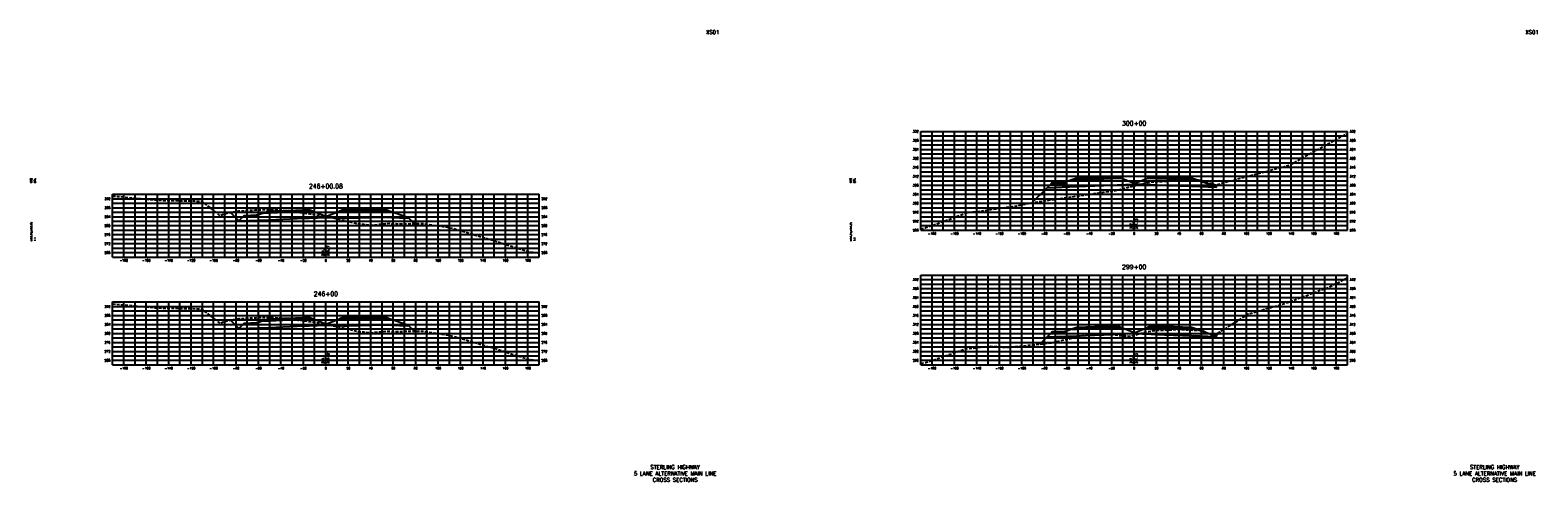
# Model space of a CAD drawing. Extents: x 37 to 10140, y -1968 to 9206.
# Tile 74 of 105: x 3687 to 5030, y 6256 to 6658. Entities that reach past the tile are written whole.
import ezdxf
from ezdxf.enums import TextEntityAlignment as Align

# ---------------------------------------------------------------- set-up
doc = ezdxf.new("R2010")
doc.units = 0
doc.header["$LTSCALE"] = 20
doc.header["$MEASUREMENT"] = 0
doc.linetypes.add('HIDDEN_050%', pattern=[0.1875, 0.125, -0.0625])
for name, color, linetype in [('S-AT-TXT175', 6, 'Continuous'), ('S-AT-TXT80', 1, 'Continuous'), ('XDATUM', 3, 'Continuous'), ('XEG', 1, 'HIDDEN_050%'), ('XFG', 2, 'Continuous'), ('XGRID', 251, 'Continuous'), ('XGRIDT', 2, 'Continuous'), ('XREF-BORDER', 7, 'Continuous')]:
    doc.layers.add(name, color=color, linetype=linetype)
doc.styles.add('L100', font='simplex.shx', dxfattribs={"height": 2})
doc.styles.add('L175', font='ROMANSM.shx', dxfattribs={"height": 3.5})
doc.styles.add('L80', font='ROMANSM.shx', dxfattribs={"height": 1.6})

# ---------------------------------------------------------------- blocks, each defined once
blk = doc.blocks.new('03025_00_att1')
at = {"layer": 'S-AT-TXT175', "style": 'L175'}
for tag, p in [('NUM', (32.402, 20.822)), ('LINE1', (30.64, 1.444)), ('LINE2', (30.64, 1.161)), ('LINE3', (30.64, 0.877))]:
    blk.add_attdef(tag, text='', height=0.175, dxfattribs=at).set_placement(p, align=Align.CENTER)
at = {"layer": 'S-AT-TXT80', "style": 'L80'}
for tag, p in [('DESIGNED', (2.094, 14.201)), ('CHECKED', (2.265, 14.201)), ('DRAFTED', (2.436, 14.201)), ('PCTB', (2.094, 11.605)), ('PSCALE', (2.265, 11.605)), ('PVIEW', (2.436, 11.605))]:
    blk.add_attdef(tag, p, '', height=0.08, rotation=90, dxfattribs=at)

msp = doc.modelspace()

# ---------------------------------------------------------------- linework, layer by layer
at = {"layer": 'XDATUM', "flags": 128}
for points in [[(4578.9, 6504.3), (4592.4, 6517.8), (4619, 6518.8), (4651, 6520.1), (4655, 6520.3), (4670, 6520.9), (4685, 6520.3), (4689, 6520.1), (4721, 6519.1), (4743, 6518.2), (4743, 6519.1), (4744.5, 6520.6)], [(3864.9, 6495.8), (3872.4, 6488.3), (3899, 6489.3), (3931, 6490.6), (3935, 6490.8), (3950, 6491.4), (3965, 6490.8), (3969, 6490.6), (4001, 6491.6), (4023, 6490.8), (4023, 6491.6), (4028.8, 6485.8)], [(3864.9, 6399.8), (3872.4, 6392.3), (3899, 6393.3), (3931, 6394.6), (3935, 6394.8), (3950, 6395.4), (3965, 6394.8), (3969, 6394.6), (4001, 6395.6), (4023, 6394.8), (4023, 6395.6), (4028.8, 6389.9)], [(4586, 6378.4), (4592.4, 6384.8), (4619, 6385.8), (4651, 6387.1), (4655, 6387.3), (4670, 6387.9), (4685, 6387.3), (4689, 6387.1), (4721, 6385.8), (4743, 6385), (4743, 6385.8), (4746.8, 6389.7)]]:
    msp.add_lwpolyline(points, dxfattribs=at)
at = {"layer": 'XEG', "flags": 128}
for points in [[(4480, 6481.1), (4483.8, 6482.1), (4489.3, 6483.9), (4521.5, 6495.7), (4532.4, 6496.8), (4537.2, 6497.6), (4543.5, 6498.6), (4552.7, 6499.9), (4561.9, 6501.2), (4565.5, 6501.7), (4581.3, 6504.8), (4644.2, 6514.1), (4648, 6514.5), (4648.2, 6514.5), (4649.6, 6514.6), (4652, 6514.9), (4670, 6519.5), (4677.6, 6521.4), (4678.6, 6521.6), (4685.4, 6523), (4687.5, 6523), (4706.3, 6524.2), (4707.8, 6524.3), (4725.8, 6524.7), (4727.2, 6524.7), (4727.5, 6524.6), (4731.9, 6524), (4742.4, 6520.5), (4743.3, 6520.2), (4747.5, 6521.7), (4804.1, 6536.7), (4808.9, 6538.1), (4818.7, 6543.8), (4857.4, 6564.8), (4860, 6566.1)], [(3760, 6510.3), (3766.9, 6509.9), (3799.4, 6506.7), (3807, 6506.5), (3833.4, 6506), (3838.7, 6505.8), (3839.5, 6505.7), (3854.4, 6493.8), (3855.3, 6493), (3855.5, 6492.9), (3856, 6493.2), (3861.7, 6495.2), (3872.6, 6497.3), (3877.6, 6497.3), (3879.1, 6497.6), (3887.4, 6498), (3899.3, 6498.4), (3914.3, 6497.6), (3919, 6497.4), (3920.5, 6497.1), (3925.3, 6495.9), (3948, 6492.9), (3950, 6492.4), (3978.7, 6485.7), (3983.5, 6485.3), (3988.8, 6484.7), (3989.5, 6484.5), (4006, 6486.1), (4010.3, 6485.4), (4015.4, 6485.7), (4036.8, 6485.9), (4058.2, 6482.6), (4063.9, 6481.4), (4080.7, 6476.4), (4083.1, 6475.6), (4101.1, 6470.3), (4130.4, 6460.9), (4140, 6459.7)], [(4480, 6361.5), (4484.3, 6362.1), (4488.6, 6363.5), (4520.2, 6374.3), (4541.9, 6376.6), (4556.1, 6375.6), (4585.2, 6378.3), (4592.6, 6379.2), (4595.3, 6379.5), (4627.9, 6386.8), (4648.7, 6387.3), (4656.9, 6386.2), (4666.9, 6385.5), (4670, 6386.4), (4680.4, 6389.3), (4682.8, 6389.8), (4687.3, 6390.5), (4687.9, 6390.5), (4705.2, 6391.4), (4707.5, 6391.5), (4725.4, 6390.9), (4727.3, 6390.8), (4731.2, 6390.3), (4731.5, 6390.2), (4740.6, 6386.3), (4741.4, 6385.9), (4741.8, 6386.6), (4755.4, 6394.9), (4771.6, 6405.3), (4804.9, 6414.9), (4807.5, 6415.9), (4808.8, 6416.3), (4843.4, 6429.2), (4860, 6437.6)], [(3760, 6414.3), (3766.9, 6413.8), (3799.4, 6410.7), (3808.4, 6410.5), (3833.7, 6410), (3838.7, 6409.8), (3839.5, 6409.7), (3854.5, 6397.7), (3855.4, 6397), (3855.5, 6397), (3856, 6397.2), (3861.7, 6399.2), (3872.6, 6401.3), (3877.6, 6401.3), (3879.1, 6401.6), (3887.5, 6402), (3899.3, 6402.4), (3914.3, 6401.6), (3919, 6401.4), (3920.5, 6401.1), (3925.3, 6399.9), (3948.1, 6396.9), (3950, 6396.4), (3978.6, 6389.7), (3983.5, 6389.3), (3988.9, 6388.7), (3989.5, 6388.6), (4006, 6390.1), (4010.3, 6389.4), (4015.3, 6389.8), (4036.8, 6390), (4058.1, 6386.6), (4063.9, 6385.4), (4080.7, 6380.5), (4083.2, 6379.6), (4101, 6374.4), (4130.5, 6364.9), (4140, 6363.7)]]:
    msp.add_lwpolyline(points, dxfattribs=at)
at = {"layer": 'XFG', "flags": 128}
for points in [[(4655, 6526.6), (4651, 6526.5), (4619, 6525.2), (4619, 6526.2), (4614.4, 6524.7), (4619, 6524.8), (4651, 6526.1), (4655, 6526.3), (4658, 6526.4), (4655, 6527.6), (4655, 6526.6)], [(4655, 6527.6), (4651, 6527.5), (4619, 6526.2), (4619, 6525.8), (4651, 6527.1), (4655, 6527.3), (4655, 6527.6)], [(4655, 6527.3), (4651, 6527.1), (4619, 6525.8), (4619, 6525.2), (4651, 6526.5), (4655, 6526.6), (4655, 6527.3)], [(4685, 6527.6), (4682, 6526.4), (4685, 6526.3), (4689, 6526.1), (4721, 6525.1), (4725.6, 6524.9), (4721, 6526.4), (4721, 6525.4), (4689, 6526.5), (4685, 6526.6), (4685, 6527.6)], [(4685, 6527.6), (4685, 6527.3), (4689, 6527.1), (4721, 6526.1), (4721, 6526.4), (4689, 6527.5), (4685, 6527.6)], [(4685, 6527.3), (4685, 6526.6), (4689, 6526.5), (4721, 6525.4), (4721, 6526.1), (4689, 6527.1), (4685, 6527.3)], [(4592.4, 6517.8), (4592.4, 6517.8), (4578.9, 6504.3)], [(4670, 6521.6), (4658, 6526.4), (4655, 6526.3), (4651, 6526.1), (4619, 6524.8), (4614.4, 6524.7), (4609, 6522.8), (4609, 6521.8), (4596, 6521.3), (4592.4, 6517.8), (4619, 6518.8), (4651, 6520.1), (4655, 6520.3), (4670, 6520.9), (4670, 6521.6)], [(4609, 6522.8), (4608, 6522.8), (4608, 6522.5), (4598, 6522.1), (4598, 6522.4), (4597, 6522.4), (4596, 6521.3), (4609, 6521.8), (4609, 6522.8)], [(4608, 6522.8), (4598, 6522.4), (4598, 6522.1), (4608, 6522.5), (4608, 6522.8)], [(4670, 6521.6), (4682, 6526.4), (4685, 6526.3), (4689, 6526.1), (4721, 6525.1), (4725.6, 6524.9), (4743, 6519.1), (4743, 6518.2), (4721, 6519.1), (4689, 6520.1), (4685, 6520.3), (4670, 6520.9)], [(4743, 6519.1), (4743, 6519.1), (4744.5, 6520.6)], [(3872.4, 6488.3), (3872.4, 6488.3), (3864.9, 6495.8)], [(3950, 6492.1), (3938, 6496.9), (3935, 6496.8), (3931, 6496.6), (3899, 6495.3), (3894.4, 6495.1), (3889, 6493.3), (3889, 6492.3), (3876, 6491.8), (3872.4, 6488.3), (3899, 6489.3), (3931, 6490.6), (3935, 6490.8), (3950, 6491.4), (3950, 6492.1)], [(3889, 6493.3), (3888, 6493.3), (3888, 6493), (3878, 6492.6), (3878, 6492.9), (3877, 6492.9), (3876, 6491.8), (3889, 6492.3), (3889, 6493.3)], [(3888, 6493.3), (3878, 6492.9), (3878, 6492.6), (3888, 6493), (3888, 6493.3)], [(3935, 6497.1), (3931, 6496.9), (3899, 6495.7), (3899, 6496.7), (3894.4, 6495.1), (3899, 6495.3), (3931, 6496.6), (3935, 6496.8), (3938, 6496.9), (3935, 6498.1), (3935, 6497.1)], [(3935, 6498.1), (3931, 6497.9), (3899, 6496.7), (3899, 6496.3), (3931, 6497.6), (3935, 6497.8), (3935, 6498.1)], [(3935, 6497.8), (3931, 6497.6), (3899, 6496.3), (3899, 6495.7), (3931, 6496.9), (3935, 6497.1), (3935, 6497.8)], [(3950, 6492.1), (3962, 6496.9), (3965, 6496.8), (3969, 6496.6), (4001, 6497.6), (4005.6, 6497.4), (4023, 6491.6), (4023, 6490.8), (4001, 6491.6), (3969, 6490.6), (3965, 6490.8), (3950, 6491.4)], [(3965, 6498.1), (3962, 6496.9), (3965, 6496.8), (3969, 6496.6), (4001, 6497.6), (4005.6, 6497.4), (4001, 6499), (4001, 6498), (3969, 6496.9), (3965, 6497.1), (3965, 6498.1)], [(3965, 6498.1), (3965, 6497.8), (3969, 6497.6), (4001, 6498.6), (4001, 6499), (3969, 6497.9), (3965, 6498.1)], [(3965, 6497.8), (3965, 6497.1), (3969, 6496.9), (4001, 6498), (4001, 6498.6), (3969, 6497.6), (3965, 6497.8)], [(4023, 6491.6), (4023, 6491.6), (4028.8, 6485.8)], [(3872.4, 6392.3), (3872.4, 6392.3), (3864.9, 6399.8)], [(3950, 6396.1), (3938, 6400.9), (3935, 6400.8), (3931, 6400.6), (3899, 6399.3), (3894.4, 6399.1), (3889, 6397.3), (3889, 6396.3), (3876, 6395.8), (3872.4, 6392.3), (3899, 6393.3), (3931, 6394.6), (3935, 6394.8), (3950, 6395.4), (3950, 6396.1)], [(3889, 6397.3), (3888, 6397.3), (3888, 6397), (3878, 6396.6), (3878, 6396.9), (3877, 6396.9), (3876, 6395.8), (3889, 6396.3), (3889, 6397.3)], [(3888, 6397.3), (3878, 6396.9), (3878, 6396.6), (3888, 6397), (3888, 6397.3)], [(3935, 6401.1), (3931, 6401), (3899, 6399.7), (3899, 6400.7), (3894.4, 6399.1), (3899, 6399.3), (3931, 6400.6), (3935, 6400.8), (3938, 6400.9), (3935, 6402.1), (3935, 6401.1)], [(3935, 6402.1), (3931, 6402), (3899, 6400.7), (3899, 6400.3), (3931, 6401.6), (3935, 6401.8), (3935, 6402.1)], [(3935, 6401.8), (3931, 6401.6), (3899, 6400.3), (3899, 6399.7), (3931, 6401), (3935, 6401.1), (3935, 6401.8)], [(3950, 6396.1), (3962, 6400.9), (3965, 6400.8), (3969, 6400.6), (4001, 6401.6), (4005.6, 6401.5), (4023, 6395.6), (4023, 6394.8), (4001, 6395.6), (3969, 6394.6), (3965, 6394.8), (3950, 6395.4)], [(3965, 6402.1), (3962, 6400.9), (3965, 6400.8), (3969, 6400.6), (4001, 6401.6), (4005.6, 6401.5), (4001, 6403), (4001, 6402), (3969, 6401), (3965, 6401.1), (3965, 6402.1)], [(3965, 6402.1), (3965, 6401.8), (3969, 6401.6), (4001, 6402.6), (4001, 6403), (3969, 6402), (3965, 6402.1)], [(3965, 6401.8), (3965, 6401.1), (3969, 6401), (4001, 6402), (4001, 6402.6), (3969, 6401.6), (3965, 6401.8)], [(4023, 6395.6), (4023, 6395.6), (4028.8, 6389.9)], [(4670, 6388.6), (4658, 6393.4), (4655, 6393.3), (4651, 6393.1), (4619, 6391.8), (4614.4, 6391.7), (4609, 6389.8), (4609, 6388.8), (4596, 6388.3), (4592.4, 6384.8), (4619, 6385.8), (4651, 6387.1), (4655, 6387.3), (4670, 6387.9), (4670, 6388.6)], [(4655, 6393.6), (4651, 6393.5), (4619, 6392.2), (4619, 6393.2), (4614.4, 6391.7), (4619, 6391.8), (4651, 6393.1), (4655, 6393.3), (4658, 6393.4), (4655, 6394.6), (4655, 6393.6)], [(4655, 6394.6), (4651, 6394.5), (4619, 6393.2), (4619, 6392.8), (4651, 6394.1), (4655, 6394.3), (4655, 6394.6)], [(4655, 6394.3), (4651, 6394.1), (4619, 6392.8), (4619, 6392.2), (4651, 6393.5), (4655, 6393.6), (4655, 6394.3)], [(4670, 6388.6), (4682, 6393.4), (4685, 6393.3), (4689, 6393.1), (4721, 6391.8), (4725.6, 6391.7), (4743, 6385.8), (4743, 6385), (4721, 6385.8), (4689, 6387.1), (4685, 6387.3), (4670, 6387.9)], [(4685, 6394.6), (4682, 6393.4), (4685, 6393.3), (4689, 6393.1), (4721, 6391.8), (4725.6, 6391.7), (4721, 6393.2), (4721, 6392.2), (4689, 6393.5), (4685, 6393.6), (4685, 6394.6)], [(4685, 6394.6), (4685, 6394.3), (4689, 6394.1), (4721, 6392.8), (4721, 6393.2), (4689, 6394.5), (4685, 6394.6)], [(4685, 6394.3), (4685, 6393.6), (4689, 6393.5), (4721, 6392.2), (4721, 6392.8), (4689, 6394.1), (4685, 6394.3)], [(4592.4, 6384.8), (4592.4, 6384.8), (4586, 6378.4)], [(4609, 6389.8), (4608, 6389.8), (4608, 6389.5), (4598, 6389.1), (4598, 6389.4), (4597, 6389.4), (4596, 6388.3), (4609, 6388.8), (4609, 6389.8)], [(4608, 6389.8), (4598, 6389.4), (4598, 6389.1), (4608, 6389.5), (4608, 6389.8)], [(4743, 6385.8), (4743, 6385.8), (4746.8, 6389.7)]]:
    msp.add_lwpolyline(points, dxfattribs=at)
at = {"layer": 'XGRID'}
for p, q in [((4480, 6480), (4480, 6568)), ((4480, 6568), (4860, 6568)), ((4490, 6480), (4490, 6568)), ((4500, 6480), (4500, 6568)), ((4510, 6480), (4510, 6568)), ((4520, 6480), (4520, 6568)), ((4530, 6480), (4530, 6568)), ((4540, 6480), (4540, 6568)), ((4550, 6480), (4550, 6568)), ((4560, 6480), (4560, 6568)), ((4570, 6480), (4570, 6568)), ((4580, 6480), (4580, 6568)), ((4590, 6480), (4590, 6568)), ((4600, 6480), (4600, 6568)), ((4610, 6480), (4610, 6568)), ((4620, 6480), (4620, 6568)), ((4630, 6480), (4630, 6568)), ((4640, 6480), (4640, 6568)), ((4650, 6480), (4650, 6568)), ((4660, 6480), (4660, 6568)), ((4670, 6480), (4670, 6568)), ((4680, 6480), (4680, 6568)), ((4690, 6480), (4690, 6568)), ((4700, 6480), (4700, 6568)), ((4710, 6480), (4710, 6568)), ((4720, 6480), (4720, 6568)), ((4730, 6480), (4730, 6568)), ((4740, 6480), (4740, 6568)), ((4750, 6480), (4750, 6568)), ((4760, 6480), (4760, 6568)), ((4770, 6480), (4770, 6568)), ((4780, 6480), (4780, 6568)), ((4790, 6480), (4790, 6568)), ((4800, 6480), (4800, 6568)), ((4810, 6480), (4810, 6568)), ((4820, 6480), (4820, 6568)), ((4830, 6480), (4830, 6568)), ((4840, 6480), (4840, 6568)), ((4850, 6480), (4850, 6568)), ((4860, 6480), (4860, 6568)), ((4480, 6564), (4860, 6564)), ((4480, 6560), (4860, 6560)), ((4480, 6556), (4860, 6556)), ((4480, 6552), (4860, 6552)), ((4480, 6548), (4860, 6548)), ((4480, 6544), (4860, 6544)), ((4480, 6540), (4860, 6540)), ((4480, 6536), (4860, 6536)), ((4480, 6532), (4860, 6532)), ((4480, 6528), (4860, 6528)), ((4480, 6524), (4860, 6524)), ((4480, 6520), (4860, 6520)), ((4480, 6516), (4860, 6516)), ((3760, 6456), (3760, 6512)), ((3760, 6512), (4140, 6512)), ((3760, 6508), (4140, 6508)), ((3760, 6504), (4140, 6504)), ((3770, 6456), (3770, 6512)), ((3780, 6456), (3780, 6512)), ((3790, 6456), (3790, 6512)), ((3800, 6456), (3800, 6512)), ((3810, 6456), (3810, 6512)), ((3820, 6456), (3820, 6512)), ((3830, 6456), (3830, 6512)), ((3840, 6456), (3840, 6512)), ((3850, 6456), (3850, 6512)), ((3860, 6456), (3860, 6512)), ((3870, 6456), (3870, 6512)), ((3880, 6456), (3880, 6512)), ((3890, 6456), (3890, 6512)), ((3900, 6456), (3900, 6512)), ((3910, 6456), (3910, 6512)), ((3920, 6456), (3920, 6512)), ((3930, 6456), (3930, 6512)), ((3940, 6456), (3940, 6512)), ((3950, 6456), (3950, 6512)), ((3960, 6456), (3960, 6512)), ((3970, 6456), (3970, 6512)), ((3980, 6456), (3980, 6512)), ((3990, 6456), (3990, 6512)), ((4000, 6456), (4000, 6512)), ((4010, 6456), (4010, 6512)), ((4020, 6456), (4020, 6512)), ((4030, 6456), (4030, 6512)), ((4040, 6456), (4040, 6512)), ((4050, 6456), (4050, 6512)), ((4060, 6456), (4060, 6512)), ((4070, 6456), (4070, 6512)), ((4080, 6456), (4080, 6512)), ((4090, 6456), (4090, 6512)), ((4100, 6456), (4100, 6512)), ((4110, 6456), (4110, 6512)), ((4120, 6456), (4120, 6512)), ((4130, 6456), (4130, 6512)), ((4140, 6456), (4140, 6512)), ((4480, 6512), (4860, 6512)), ((4480, 6508), (4860, 6508)), ((4480, 6504), (4860, 6504)), ((3760, 6500), (4140, 6500)), ((3760, 6496), (4140, 6496)), ((3760, 6492), (4140, 6492)), ((3760, 6488), (4140, 6488)), ((4480, 6500), (4860, 6500)), ((4480, 6496), (4860, 6496)), ((4480, 6492), (4860, 6492)), ((4480, 6488), (4860, 6488)), ((3760, 6484), (4140, 6484)), ((3760, 6480), (4140, 6480)), ((3760, 6476), (4140, 6476)), ((4480, 6484), (4860, 6484)), ((4480, 6480), (4860, 6480)), ((3760, 6472), (4140, 6472)), ((3760, 6468), (4140, 6468)), ((3760, 6464), (4140, 6464)), ((3760, 6460), (4140, 6460)), ((3760, 6456), (4140, 6456)), ((4480, 6360), (4480, 6440)), ((4480, 6440), (4860, 6440)), ((4480, 6436), (4860, 6436)), ((4490, 6360), (4490, 6440)), ((4500, 6360), (4500, 6440)), ((4510, 6360), (4510, 6440)), ((4520, 6360), (4520, 6440)), ((4530, 6360), (4530, 6440)), ((4540, 6360), (4540, 6440)), ((4550, 6360), (4550, 6440)), ((4560, 6360), (4560, 6440)), ((4570, 6360), (4570, 6440)), ((4580, 6360), (4580, 6440)), ((4590, 6360), (4590, 6440)), ((4600, 6360), (4600, 6440)), ((4610, 6360), (4610, 6440)), ((4620, 6360), (4620, 6440)), ((4630, 6360), (4630, 6440)), ((4640, 6360), (4640, 6440)), ((4650, 6360), (4650, 6440)), ((4660, 6360), (4660, 6440)), ((4670, 6360), (4670, 6440)), ((4680, 6360), (4680, 6440)), ((4690, 6360), (4690, 6440)), ((4700, 6360), (4700, 6440)), ((4710, 6360), (4710, 6440)), ((4720, 6360), (4720, 6440)), ((4730, 6360), (4730, 6440)), ((4740, 6360), (4740, 6440)), ((4750, 6360), (4750, 6440)), ((4760, 6360), (4760, 6440)), ((4770, 6360), (4770, 6440)), ((4780, 6360), (4780, 6440)), ((4790, 6360), (4790, 6440)), ((4800, 6360), (4800, 6440)), ((4810, 6360), (4810, 6440)), ((4820, 6360), (4820, 6440)), ((4830, 6360), (4830, 6440)), ((4840, 6360), (4840, 6440)), ((4850, 6360), (4850, 6440)), ((4860, 6360), (4860, 6440)), ((4480, 6432), (4860, 6432)), ((4480, 6428), (4860, 6428)), ((4480, 6424), (4860, 6424)), ((4480, 6420), (4860, 6420)), ((3760, 6360), (3760, 6416)), ((3760, 6416), (4140, 6416)), ((3760, 6412), (4140, 6412)), ((3760, 6408), (4140, 6408)), ((3770, 6360), (3770, 6416)), ((3780, 6360), (3780, 6416)), ((3790, 6360), (3790, 6416)), ((3800, 6360), (3800, 6416)), ((3810, 6360), (3810, 6416)), ((3820, 6360), (3820, 6416)), ((3830, 6360), (3830, 6416)), ((3840, 6360), (3840, 6416)), ((3850, 6360), (3850, 6416)), ((3860, 6360), (3860, 6416)), ((3870, 6360), (3870, 6416)), ((3880, 6360), (3880, 6416)), ((3890, 6360), (3890, 6416)), ((3900, 6360), (3900, 6416)), ((3910, 6360), (3910, 6416)), ((3920, 6360), (3920, 6416)), ((3930, 6360), (3930, 6416)), ((3940, 6360), (3940, 6416)), ((3950, 6360), (3950, 6416)), ((3960, 6360), (3960, 6416)), ((3970, 6360), (3970, 6416)), ((3980, 6360), (3980, 6416)), ((3990, 6360), (3990, 6416)), ((4000, 6360), (4000, 6416)), ((4010, 6360), (4010, 6416)), ((4020, 6360), (4020, 6416)), ((4030, 6360), (4030, 6416)), ((4040, 6360), (4040, 6416)), ((4050, 6360), (4050, 6416)), ((4060, 6360), (4060, 6416)), ((4070, 6360), (4070, 6416)), ((4080, 6360), (4080, 6416)), ((4090, 6360), (4090, 6416)), ((4100, 6360), (4100, 6416)), ((4110, 6360), (4110, 6416)), ((4120, 6360), (4120, 6416)), ((4130, 6360), (4130, 6416)), ((4140, 6360), (4140, 6416)), ((4480, 6416), (4860, 6416)), ((4480, 6412), (4860, 6412)), ((4480, 6408), (4860, 6408)), ((3760, 6404), (4140, 6404)), ((3760, 6400), (4140, 6400)), ((3760, 6396), (4140, 6396)), ((4480, 6404), (4860, 6404)), ((4480, 6400), (4860, 6400)), ((4480, 6396), (4860, 6396)), ((3760, 6392), (4140, 6392)), ((3760, 6388), (4140, 6388)), ((3760, 6384), (4140, 6384)), ((3760, 6380), (4140, 6380)), ((4480, 6392), (4860, 6392)), ((4480, 6388), (4860, 6388)), ((4480, 6384), (4860, 6384)), ((4480, 6380), (4860, 6380)), ((3760, 6376), (4140, 6376)), ((3760, 6372), (4140, 6372)), ((3760, 6368), (4140, 6368)), ((4480, 6376), (4860, 6376)), ((4480, 6372), (4860, 6372)), ((4480, 6368), (4860, 6368)), ((3760, 6364), (4140, 6364)), ((3760, 6360), (4140, 6360)), ((4480, 6364), (4860, 6364)), ((4480, 6360), (4860, 6360))]:
    msp.add_line(p, q, dxfattribs=at)

# ---------------------------------------------------------------- block references
at = {"layer": 'XREF-BORDER'}
ref = msp.add_blockref('03025_00_att1', (3646.4, 6238.2), dxfattribs=dict(at, xscale=20, yscale=20, zscale=20))
ref.add_attrib('LINE1', 'STERLING HIGHWAY', dxfattribs={"layer": 'S-AT-TXT175', "height": 3.5, "style": 'L175'}).set_placement((4261.1, 6267.1), align=Align.CENTER)
ref.add_attrib('LINE2', '5 LANE ALTERNATIVE MAIN LINE', dxfattribs={"layer": 'S-AT-TXT175', "height": 3.5, "style": 'L175'}).set_placement((4261.1, 6261.4), align=Align.CENTER)
ref.add_attrib('LINE3', 'CROSS SECTIONS', dxfattribs={"layer": 'S-AT-TXT175', "height": 3.5, "style": 'L175'}).set_placement((4261.1, 6255.8), align=Align.CENTER)
ref.add_attrib('NUM', 'XS01', dxfattribs={"layer": 'S-AT-TXT175', "height": 3.5, "style": 'L175'}).set_placement((4294.5, 6654.7), align=Align.CENTER)
ref.add_attrib('DESIGNED', 'CAB', (3688.3, 6522.2), dxfattribs={"layer": 'S-AT-TXT80', "height": 1.6, "rotation": 90, "style": 'L80'})
ref.add_attrib('CHECKED', 'DRL', (3691.7, 6522.2), dxfattribs={"layer": 'S-AT-TXT80', "height": 1.6, "rotation": 90, "style": 'L80'})
ref.add_attrib('PCTB', 'adot_hs,adot_fs', (3688.3, 6470.3), dxfattribs={"layer": 'S-AT-TXT80', "height": 1.6, "rotation": 90, "style": 'L80'})
ref.add_attrib('PSCALE', '1:1', (3691.7, 6470.3), dxfattribs={"layer": 'S-AT-TXT80', "height": 1.6, "rotation": 90, "style": 'L80'})
ref = msp.add_blockref('03025_00_att1', (4376.4, 6238.2), dxfattribs=dict(at, xscale=20, yscale=20, zscale=20))
ref.add_attrib('LINE1', 'STERLING HIGHWAY', dxfattribs={"layer": 'S-AT-TXT175', "height": 3.5, "style": 'L175'}).set_placement((4991.1, 6267.1), align=Align.CENTER)
ref.add_attrib('LINE2', '5 LANE ALTERNATIVE MAIN LINE', dxfattribs={"layer": 'S-AT-TXT175', "height": 3.5, "style": 'L175'}).set_placement((4991.1, 6261.4), align=Align.CENTER)
ref.add_attrib('LINE3', 'CROSS SECTIONS', dxfattribs={"layer": 'S-AT-TXT175', "height": 3.5, "style": 'L175'}).set_placement((4991.1, 6255.8), align=Align.CENTER)
ref.add_attrib('NUM', 'XS01', dxfattribs={"layer": 'S-AT-TXT175', "height": 3.5, "style": 'L175'}).set_placement((5024.5, 6654.7), align=Align.CENTER)
ref.add_attrib('DESIGNED', 'CAB', (4418.3, 6522.2), dxfattribs={"layer": 'S-AT-TXT80', "height": 1.6, "rotation": 90, "style": 'L80'})
ref.add_attrib('CHECKED', 'DRL', (4421.7, 6522.2), dxfattribs={"layer": 'S-AT-TXT80', "height": 1.6, "rotation": 90, "style": 'L80'})
ref.add_attrib('PCTB', 'adot_hs,adot_fs', (4418.3, 6470.3), dxfattribs={"layer": 'S-AT-TXT80', "height": 1.6, "rotation": 90, "style": 'L80'})
ref.add_attrib('PSCALE', '1:1', (4421.7, 6470.3), dxfattribs={"layer": 'S-AT-TXT80', "height": 1.6, "rotation": 90, "style": 'L80'})

# ---------------------------------------------------------------- texts
at = {"layer": 'XGRIDT', "style": 'L100'}
for s, p in [('332', (4478, 6568)), ('328', (4478, 6560)), ('324', (4478, 6552)), ('320', (4478, 6544)), ('316', (4478, 6536)), ('312', (4478, 6528)), ('308', (4478, 6520)), ('292', (3758, 6508)), ('288', (3758, 6500)), ('304', (4478, 6512)), ('300', (4478, 6504)), ('284', (3758, 6492)), ('296', (4478, 6496)), ('292', (4478, 6488)), ('280', (3758, 6484)), ('276', (3758, 6476)), ('288', (4478, 6480)), ('272', (3758, 6468)), ('268', (3758, 6460)), ('332', (4478, 6436)), ('328', (4478, 6428)), ('324', (4478, 6420)), ('292', (3758, 6412)), ('320', (4478, 6412)), ('288', (3758, 6404)), ('284', (3758, 6396)), ('316', (4478, 6404)), ('312', (4478, 6396)), ('280', (3758, 6388)), ('276', (3758, 6380)), ('308', (4478, 6388)), ('304', (4478, 6380)), ('272', (3758, 6372)), ('300', (4478, 6372)), ('268', (3758, 6364)), ('296', (4478, 6364))]:
    msp.add_text(s, height=2, dxfattribs=at).set_placement(p, align=Align.MIDDLE_RIGHT)
for s, p in [('300+00', (4670, 6572)), ('246+00.08', (3950, 6516)), ('299+00', (4670, 6444)), ('246+00', (3950, 6420))]:
    msp.add_text(s, height=4, dxfattribs=at).set_placement(p, align=Align.BOTTOM_CENTER)
for s, p in [('332', (4862, 6568)), ('328', (4862, 6560)), ('324', (4862, 6552)), ('320', (4862, 6544)), ('316', (4862, 6536)), ('312', (4862, 6528)), ('308', (4862, 6520)), ('292', (4142, 6508)), ('288', (4142, 6500)), ('304', (4862, 6512)), ('300', (4862, 6504)), ('284', (4142, 6492)), ('296', (4862, 6496)), ('292', (4862, 6488)), ('280', (4142, 6484)), ('276', (4142, 6476)), ('288', (4862, 6480)), ('272', (4142, 6468)), ('268', (4142, 6460)), ('332', (4862, 6436)), ('328', (4862, 6428)), ('324', (4862, 6420)), ('292', (4142, 6412)), ('320', (4862, 6412)), ('288', (4142, 6404)), ('284', (4142, 6396)), ('316', (4862, 6404)), ('312', (4862, 6396)), ('280', (4142, 6388)), ('276', (4142, 6380)), ('308', (4862, 6388)), ('304', (4862, 6380)), ('272', (4142, 6372)), ('300', (4862, 6372)), ('268', (4142, 6364)), ('296', (4862, 6364))]:
    msp.add_text(s, height=2, dxfattribs=at).set_placement(p, align=Align.MIDDLE_LEFT)
for s, p in [('307.7', (4669, 6481)), ('284.2', (3949, 6457)), ('284.2', (3949, 6361)), ('307.2', (4669, 6361))]:
    msp.add_text(s, height=2, rotation=90, dxfattribs=at).set_placement(p, align=Align.BOTTOM_LEFT)
for s, p in [('311.73', (4671, 6481)), ('286.97', (3951, 6457)), ('286.98', (3951, 6361)), ('311.23', (4671, 6361))]:
    msp.add_text(s, height=2, rotation=90, dxfattribs=at).set_placement(p, align=Align.TOP_LEFT)
for s, p in [('-180', (4490, 6478)), ('-160', (4510, 6478)), ('-140', (4530, 6478)), ('-120', (4550, 6478)), ('-100', (4570, 6478)), ('-80', (4590, 6478)), ('-60', (4610, 6478)), ('-40', (4630, 6478)), ('-20', (4650, 6478)), ('0', (4670, 6478)), ('20', (4690, 6478)), ('40', (4710, 6478)), ('60', (4730, 6478)), ('80', (4750, 6478)), ('100', (4770, 6478)), ('120', (4790, 6478)), ('140', (4810, 6478)), ('160', (4830, 6478)), ('180', (4850, 6478)), ('-180', (3770, 6454)), ('-160', (3790, 6454)), ('-140', (3810, 6454)), ('-120', (3830, 6454)), ('-100', (3850, 6454)), ('-80', (3870, 6454)), ('-60', (3890, 6454)), ('-40', (3910, 6454)), ('-20', (3930, 6454)), ('0', (3950, 6454)), ('20', (3970, 6454)), ('40', (3990, 6454)), ('60', (4010, 6454)), ('80', (4030, 6454)), ('100', (4050, 6454)), ('120', (4070, 6454)), ('140', (4090, 6454)), ('160', (4110, 6454)), ('180', (4130, 6454)), ('-180', (3770, 6358)), ('-160', (3790, 6358)), ('-140', (3810, 6358)), ('-120', (3830, 6358)), ('-100', (3850, 6358)), ('-80', (3870, 6358)), ('-60', (3890, 6358)), ('-40', (3910, 6358)), ('-20', (3930, 6358)), ('0', (3950, 6358)), ('20', (3970, 6358)), ('40', (3990, 6358)), ('60', (4010, 6358)), ('80', (4030, 6358)), ('100', (4050, 6358)), ('120', (4070, 6358)), ('140', (4090, 6358)), ('160', (4110, 6358)), ('180', (4130, 6358)), ('-180', (4490, 6358)), ('-160', (4510, 6358)), ('-140', (4530, 6358)), ('-120', (4550, 6358)), ('-100', (4570, 6358)), ('-80', (4590, 6358)), ('-60', (4610, 6358)), ('-40', (4630, 6358)), ('-20', (4650, 6358)), ('0', (4670, 6358)), ('20', (4690, 6358)), ('40', (4710, 6358)), ('60', (4730, 6358)), ('80', (4750, 6358)), ('100', (4770, 6358)), ('120', (4790, 6358)), ('140', (4810, 6358)), ('160', (4830, 6358)), ('180', (4850, 6358))]:
    msp.add_text(s, height=2, dxfattribs=at).set_placement(p, align=Align.TOP_CENTER)

doc.saveas('drawing.dxf')
